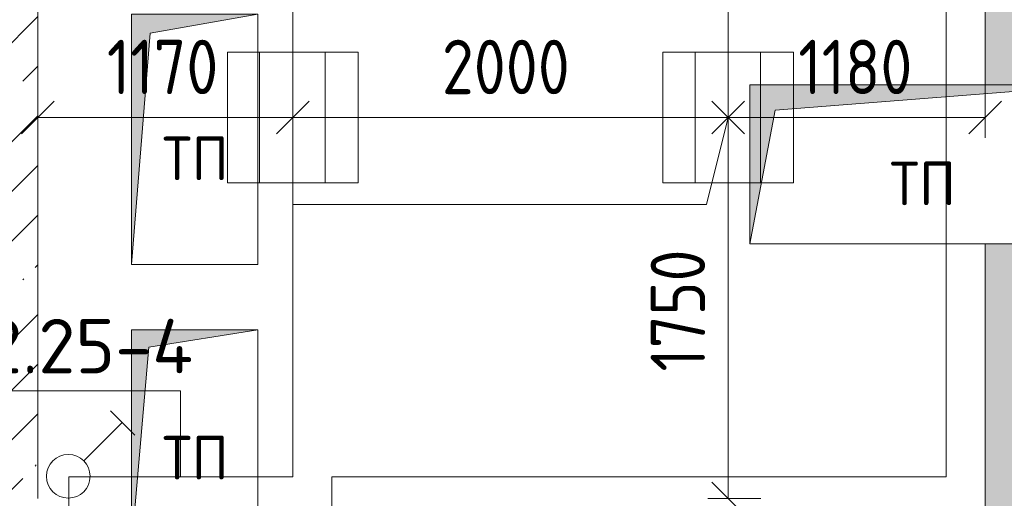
# Model space of a CAD drawing. Header units: millimetres. Extents: x -32229 to 170644, y -13689 to 125138.
# Tile 209 of 256: x 99722 to 104243, y 19126 to 21325. Entities that reach past the tile are written whole.
import ezdxf

# ---------------------------------------------------------------- set-up
doc = ezdxf.new("R2010")
doc.units = ezdxf.units.MM
for name, color, linetype, lineweight in [('A-ANNO-DIMS', 7, 'Continuous', 9), ('A-ANNO-DIMS-200', 7, 'Continuous', 9), ('A-ANNO-NOTE', 7, 'Continuous', 18), ('A-DETL-THIN', 7, 'Continuous', 9), ('A-FLOR', 7, 'Continuous', 18), ('A-WALL', 7, 'Continuous', 18), ('A-WALL-PATT', 7, 'Continuous', 40), ('G-ANNO-TEXT', 7, 'Continuous', 9), ('I-WALL', 7, 'Continuous', 18), ('M-EQPM', 7, 'Continuous', 18)]:
    doc.layers.add(name, color=color, linetype=linetype, lineweight=lineweight)
doc.layers.add('A-DETL', color=7, linetype='Continuous', lineweight=9, true_color=0x00a600)
doc.styles.add('GOST Common', font='GOST_Common.ttf', dxfattribs={"height": 200})
doc.styles.add('GOST Common_6', font='GOST_Common.ttf', dxfattribs={"width": 0.9, "height": 250})
doc.styles.add('ISOCPEUR', font='isocpeur.ttf', dxfattribs={"height": 250})
doc.dimstyles.new('ГОСТ_2_5_мм2_1', dxfattribs={"dimscale": 304.8, "dimtxt": 251.428749, "dimasz": 0.492126, "dimexe": 0.492126, "dimexo": 0.656168, "dimgap": 0.098425, "dimtad": 1, "dimdec": 0, "dimdsep": 46, "dimtxsty": 'GOST Common_6', "dimblk1": 'OBLIQUE', "dimblk2": 'OBLIQUE', "dimsah": 1, "dimcen": 0.09, "dimazin": 2, "dimtfac": 1, "dimtdec": 4, "dimtix": 1, "dimtmove": 0, "dimatfit": 3, "dimfxl": 1, "dimtvp": 1, "dimtolj": 1, "dimtzin": 0, "dimarcsym": 2})

# ---------------------------------------------------------------- blocks, each defined once
blk = doc.blocks.new('АР_Канал вертикальный прямоугольный - ЭОМ-6914709--01 ЭО')
at = {"layer": 'M-EQPM', "lineweight": 13, "true_color": 0xe2e2e2}
blk.add_hatch(color=254, dxfattribs=at).paths.add_polyline_path([(-790, -365), (-674.5, 249.5), (790, 365), (-790, 365)])
at = {"layer": 'M-EQPM', "color": 253, "lineweight": 13, "true_color": 0xaaaaaa}
for p, q in [((790, 365), (-790, 365)), ((-790, 365), (-790, -365)), ((790, 365), (-790, 365)), ((-790, 365), (-790, -365)), ((-790, -365), (-790, 365)), ((-790, 365), (790, 365)), ((-674.5, 249.5), (790, 365)), ((-674.5, 249.5), (790, 365)), ((790, -365), (790, 365)), ((790, 365), (790, -365)), ((-790, -365), (-674.5, 249.5)), ((-790, -365), (-674.5, 249.5)), ((-790, -365), (790, -365)), ((790, -365), (-790, -365))]:
    blk.add_line(p, q, dxfattribs=at)
blk = doc.blocks.new('АР_Канал вертикальный прямоугольный - ЭОМ-6961992--01 ЭО')
at = {"layer": 'M-EQPM', "lineweight": 13, "true_color": 0xe2e2e2}
blk.add_hatch(color=254, dxfattribs=at).paths.add_polyline_path([(-290, -500), (-211, 421), (290, 500), (-290, 500)])
at = {"layer": 'M-EQPM', "color": 253, "lineweight": 13, "true_color": 0xaaaaaa}
for p, q in [((290, 500), (-290, 500)), ((-290, 500), (-290, -500)), ((290, 500), (-290, 500)), ((-290, 500), (-290, -500)), ((-290, -500), (-290, 500)), ((-290, 500), (290, 500)), ((-211, 421), (290, 500)), ((-211, 421), (290, 500)), ((290, -500), (290, 500)), ((290, 500), (290, -500)), ((-290, -500), (-211, 421)), ((-290, -500), (-211, 421)), ((-290, -500), (290, -500)), ((290, -500), (-290, -500))]:
    blk.add_line(p, q, dxfattribs=at)
blk = doc.blocks.new('АР_Канал вертикальный прямоугольный - ЭОМ-6961990--01 ЭО')
at = {"layer": 'M-EQPM', "lineweight": 13, "true_color": 0xe2e2e2}
blk.add_hatch(color=254, dxfattribs=at).paths.add_polyline_path([(-290, -575), (-203.5, 488.5), (290, 575), (-290, 575), (-290, 429.3)])
at = {"layer": 'M-EQPM', "color": 253, "lineweight": 13, "true_color": 0xaaaaaa}
for p, q in [((290, 575), (-290, 575)), ((-290, 575), (-290, -575)), ((290, 575), (-290, 575)), ((-290, 575), (-290, -575)), ((-290, -575), (-290, 575)), ((-290, 575), (290, 575)), ((-203.5, 488.5), (290, 575)), ((-203.5, 488.5), (290, 575)), ((290, -575), (290, 575)), ((290, 575), (290, -575)), ((-290, -575), (-203.5, 488.5)), ((-290, -575), (-203.5, 488.5)), ((-290, -575), (290, -575)), ((290, -575), (-290, -575))]:
    blk.add_line(p, q, dxfattribs=at)
blk = doc.blocks.new('Наметкина 10_РД_АР_П_rvt-1--01 ЭО')
at = {"layer": 'A-WALL-PATT', "lineweight": 5, "true_color": 0xaaaaaa}
h = blk.add_hatch(dxfattribs=at)
h.set_pattern_fill('FP_6', color=253, style=0, pattern_type=2)
h.set_pattern_definition([(135, (300.56, 377.28), (-565.6854, 6e-14), [10, -790]), (135, (349.8, 474.73), (-565.6854, 6e-14), [10, -790]), (135, (423.93, 473.06), (-565.6854, 6e-14), [10, -790]), (135, (229.92, 447.9), (-565.6854, 6e-14), [10, -790]), (135, (155.08, 447.9), (-565.6854, 6e-14), [10, -790]), (135, (114.9, 369.03), (-565.6854, 6e-14), [10, -790]), (135, (132.43, 285.8), (-565.6854, 6e-14), [10, -790]), (135, (214.66, 322), (-565.6854, 6e-14), [10, -790]), (135, (198.16, 261.88), (-565.6854, 6e-14), [10, -790]), (135, (45.2, 272.9), (-565.6854, 6e-14), [10, -790]), (135, (42.32, 336.16), (-565.6854, 6e-14), [10, -790]), (135, (92.26, 192.24), (-565.6854, 6e-14), [10, -790]), (135, (7.07, 149.2), (-565.6854, 6e-14), [10, -790]), (135, (80.6, 95.1), (-565.6854, 6e-14), [10, -790]), (135, (79.53, 36.94), (-565.6854, 6e-14), [10, -790]), (135, (153.87, 74.56), (-565.6854, 6e-14), [10, -790]), (135, (228.35, 124.8), (-565.6854, 6e-14), [10, -790]), (135, (279.75, 180.4), (-565.6854, 6e-14), [10, -790]), (135, (282.9, 31.63), (-565.6854, 6e-14), [10, -790]), (135, (377.38, 53.45), (-565.6854, 6e-14), [10, -790]), (135, (352.28, 102.7), (-565.6854, 6e-14), [10, -790]), (135, (354.05, 0), (-565.6854, 6e-14), [10, -790]), (135, (553.23, 16.45), (-565.6854, 6e-14), [10, -790]), (135, (542.38, 63.45), (-565.6854, 6e-14), [10, -790]), (135, (536.58, 239.3), (-565.6854, 6e-14), [10, -790]), (135, (475.85, 203.9), (-565.6854, 6e-14), [10, -790]), (135, (475.85, 316.54), (-565.6854, 6e-14), [10, -790]), (135, (520.8, 408.7), (-565.6854, 6e-14), [10, -790]), (135, (551.1, 470.8), (-565.6854, 6e-14), [10, -790]), (135, (235.25, 537.93), (-565.6854, 6e-14), [10, -790]), (135, (407.25, 547.65), (-565.6854, 6e-14), [10, -790]), (135, (94.5, 558.6), (-565.6854, 6e-14), [10, -790]), (135, (46.4, 532.3), (-565.6854, 6e-14), [10, -790]), (135, (85.56, 465.04), (-565.6854, 6e-14), [10, -790]), (135, (355.53, 181.14), (-565.6854, 6e-14), [10, -790]), (135, (362.23, 243.6), (-565.6854, 6e-14), [10, -790]), (135, (413.45, 344.1), (-565.6854, 6e-14), [10, -790]), (135, (286.3, 273.25), (-565.6854, 6e-14), [10, -790]), (135, (423.02, 263.72), (-565.6854, 6e-14), [10, -790]), (135, (162.94, 190.2), (-565.6854, 6e-14), [10, -790]), (135, (470.25, 120.93), (-565.6854, 6e-14), [10, -790]), (135, (484.48, 9.78), (-565.6854, 6e-14), [10, -790]), (45, (0, 212.13), (-565.6854, 0), []), (45, (212.13, 0), (-565.6854, 0), []), (45, (353.55, 0), (-565.6854, 0), []), (45, (0, 353.55), (-565.6854, 0), [])])
h.paths.add_polyline_path([(104355.3, 18875), (104355.3, 20295), (104155.3, 20295), (104155.3, 18875)])
h.paths.add_polyline_path([(104310.8, 21025), (104355.3, 21025), (104355.3, 22160), (104155.3, 22160), (104155.3, 21025)])
h.paths.add_polyline_path([(104275.4, 25270.2), (104355.3, 25270.2), (104355.3, 25720), (104275.4, 25720)])
h.paths.add_polyline_path([(104155.3, 22890), (104355.3, 22890), (104355.3, 24770.2), (104275.4, 24770.2), (104275.4, 25270.2), (104155.3, 25270.2), (104155.3, 22936.9)])
h.paths.add_polyline_path([(104155.3, 26320), (104355.3, 26320), (104355.3, 27850), (104155.3, 27850), (104155.3, 27273.8)])
h.paths.add_polyline_path([(104264.3, 27345), (104236.7, 27345), (104236.7, 27370), (104161.4, 27370), (104161.4, 27470), (104261.4, 27470), (104261.4, 27445), (104291.8, 27445), (104291.8, 27345)])
h = blk.add_hatch(dxfattribs=at)
h.set_pattern_fill('FP_1', color=253, style=0, pattern_type=2)
h.set_pattern_definition([(45, (0, 0), (-228.0985, 228.0985), []), (45, (228.1, 0), (-228.0985, 228.0985), [403.225, -80.645, 6.706, -73.939])])
h.paths.add_polyline_path([(99805.3, 3000), (99805.3, 9550), (99555.3, 9550), (99555.3, 3000)])
h.paths.add_polyline_path([(99555.3, 11000), (99805.3, 11000), (99805.3, 17115), (99555.3, 17115), (99555.3, 11200)])
h.paths.add_polyline_path([(99805.3, 18565), (99805.3, 22250), (99555.3, 22250), (99555.3, 18565)])
at = {"layer": 'A-FLOR', "color": 253, "lineweight": 13, "true_color": 0xaaaaaa}
blk.add_line((99805.3, 20045.6), (99805.3, 19125), dxfattribs=at)
at = {"layer": 'A-WALL', "color": 253, "lineweight": 13, "true_color": 0xaaaaaa}
blk.add_line((99805.3, 19125), (99805.3, 22250), dxfattribs=at)
at = {"layer": 'I-WALL', "color": 253, "lineweight": 13, "true_color": 0xaaaaaa}
for p, q in [((104155.3, 22160), (104155.3, 21025)), ((104155.3, 20295), (104155.3, 18875))]:
    blk.add_line(p, q, dxfattribs=at)
at = {"layer": 'M-EQPM', "color": 253, "lineweight": 13, "true_color": 0xaaaaaa}
for name, p in [('АР_Канал вертикальный прямоугольный - ЭОМ-6961990--01 ЭО', (100525.3, 20775)), ('АР_Канал вертикальный прямоугольный - ЭОМ-6914709--01 ЭО', (103865.3, 20660)), ('АР_Канал вертикальный прямоугольный - ЭОМ-6961992--01 ЭО', (100525.3, 19400))]:
    blk.add_blockref(name, p, dxfattribs=at)
at = {"layer": 'A-ANNO-NOTE', "color": 253, "lineweight": 5, "true_color": 0xaaaaaa, "char_height": 200, "width": 330, "attachment_point": 5, "line_spacing_factor": 1.022766, "style": 'GOST Common'}
for insert in [(100529.1, 20687.7), (103869.1, 20572.7), (100529.1, 19312.7)]:
    blk.add_mtext('\\pt2540,5080,7620,10160,12700,15240,17780,20320,22860,25400,27940,30480,33020,35560,38100,40640,43180,45720,48260,50800,53340,55880,58420,60960,63500,66040,68580,71120,73660,76200,78740,81280;ТП', dxfattribs=dict(at, insert=insert))
blk = doc.blocks.new('DIMBLOCK480--01 ЭО')
at = {"layer": 'A-ANNO-DIMS-200'}
for p, q in [((102975.8, 23875.5), (102900.8, 23950.5)), ((102881.8, 23875.5), (103125.8, 23875.5)), ((102975.8, 23875.5), (102881.8, 23875.5)), ((102975.8, 23875.5), (102975.8, 20875.5)), ((102975.8, 23875.5), (103050.8, 23800.5)), ((102975.8, 20875.5), (102900.8, 20950.5)), ((102881.8, 20875.5), (103125.8, 20875.5)), ((102975.8, 20875.5), (102881.8, 20875.5)), ((102975.8, 20875.5), (103050.8, 20800.5))]:
    blk.add_line(p, q, dxfattribs=at)
at = {"layer": 'A-ANNO-DIMS-200', "color": 0, "insert": (102619.1, 22060.1), "char_height": 250, "width": 756.843, "attachment_point": 1, "rotation": 90, "line_spacing_factor": 1.022761, "style": 'GOST Common_6'}
blk.add_mtext('3000', dxfattribs=at)
blk = doc.blocks.new('_Oblique')
at = {"color": 0, "linetype": 'ByBlock', "lineweight": -2}
blk.add_line((-0.5, -0.5), (0.5, 0.5), dxfattribs=at)
blk = doc.blocks.new('DIMBLOCK481--01 ЭО')
at = {"layer": 'A-ANNO-DIMS-200'}
for p, q in [((102975.8, 20875.5), (102900.8, 20950.5)), ((102881.8, 20875.5), (103125.8, 20875.5)), ((102975.8, 20875.5), (102881.8, 20875.5)), ((102975.8, 20875.5), (102975.8, 19125)), ((102975.8, 20875.5), (103050.8, 20800.5)), ((102975.8, 19125), (102900.8, 19200)), ((102881.8, 19125), (103125.8, 19125)), ((102975.8, 19125), (102881.8, 19125)), ((102975.8, 19125), (103050.8, 19050))]:
    blk.add_line(p, q, dxfattribs=at)
at = {"layer": 'A-ANNO-DIMS-200', "color": 0, "insert": (102619.1, 19708.3), "char_height": 250, "width": 700.591, "attachment_point": 1, "rotation": 90, "line_spacing_factor": 1.022761, "style": 'GOST Common_6'}
blk.add_mtext('1750', dxfattribs=at)
blk = doc.blocks.new('DIMBLOCK482--01 ЭО')
at = {"layer": 'A-ANNO-DIMS-200'}
for p, q in [((99805.3, 20782.1), (99805.3, 21026)), ((100975.8, 20782.1), (100975.8, 21026)), ((99805.3, 20876), (99880.3, 20951)), ((100975.8, 20876), (101050.8, 20951)), ((99805.3, 20876), (99730.3, 20801)), ((99805.3, 20876), (100975.8, 20876)), ((99805.3, 20876), (99805.3, 20782.1)), ((100975.8, 20876), (100900.8, 20801)), ((100975.8, 20876), (100975.8, 20782.1))]:
    blk.add_line(p, q, dxfattribs=at)
at = {"layer": 'A-ANNO-DIMS-200', "color": 0, "insert": (100122.1, 21232.7), "char_height": 250, "width": 644.339, "attachment_point": 1, "line_spacing_factor": 1.022761, "style": 'GOST Common_6'}
blk.add_mtext('1170', dxfattribs=at)
blk = doc.blocks.new('DIMBLOCK483--01 ЭО')
at = {"layer": 'A-ANNO-DIMS-200'}
for p, q in [((100975.8, 20782.1), (100975.8, 21026)), ((102975.8, 20782.1), (102975.8, 21026)), ((100975.8, 20876), (101050.8, 20951)), ((102975.8, 20876), (103050.8, 20951)), ((100975.8, 20876), (100900.8, 20801)), ((100975.8, 20876), (102975.8, 20876)), ((100975.8, 20876), (100975.8, 20782.1)), ((102975.8, 20876), (102900.8, 20801)), ((102975.8, 20876), (102975.8, 20782.1))]:
    blk.add_line(p, q, dxfattribs=at)
at = {"layer": 'A-ANNO-DIMS-200', "color": 0, "insert": (101660.4, 21232.7), "char_height": 250, "width": 756.843, "attachment_point": 1, "line_spacing_factor": 1.022761, "style": 'GOST Common_6'}
blk.add_mtext('2000', dxfattribs=at)
blk = doc.blocks.new('DIMBLOCK484--01 ЭО')
at = {"layer": 'A-ANNO-DIMS-200'}
for p, q in [((102975.8, 20782.1), (102975.8, 21026)), ((104155.3, 20782.1), (104155.3, 21026)), ((102975.8, 20876), (103050.8, 20951)), ((104155.3, 20876), (104230.3, 20951)), ((102975.8, 20876), (102900.8, 20801)), ((102975.8, 20876), (104155.3, 20876)), ((102975.8, 20876), (102975.8, 20782.1)), ((104155.3, 20876), (104080.3, 20801)), ((104155.3, 20876), (104155.3, 20782.1))]:
    blk.add_line(p, q, dxfattribs=at)
at = {"layer": 'A-ANNO-DIMS-200', "color": 0, "insert": (103297.1, 21232.7), "char_height": 250, "width": 644.339, "attachment_point": 1, "line_spacing_factor": 1.022761, "style": 'GOST Common_6'}
blk.add_mtext('1180', dxfattribs=at)

msp = doc.modelspace()

# ---------------------------------------------------------------- linework, layer by layer
at = {"layer": 'A-ANNO-NOTE', "color": 5, "lineweight": 9, "true_color": 0x0000ff}
for p, q in [((100675.8, 21175.5), (101275.8, 21175.5)), ((100675.8, 20575.5), (100675.8, 21175.5)), ((100823, 20575.5), (100823, 21175.5)), ((101124.3, 20575.5), (101124.3, 21175.5)), ((101275.8, 21175.5), (101275.8, 20575.5)), ((102675.8, 21175.5), (103275.8, 21175.5)), ((102675.8, 20575.5), (102675.8, 21175.5)), ((102823, 20575.5), (102823, 21175.5)), ((103124.3, 20575.5), (103124.3, 21175.5)), ((103275.8, 21175.5), (103275.8, 20575.5)), ((101275.8, 20575.5), (100675.8, 20575.5)), ((103275.8, 20575.5), (102675.8, 20575.5)), ((100139.1, 19528.4), (100250.9, 19416.6)), ((100016, 19297.9), (100192.8, 19474.7))]:
    msp.add_line(p, q, dxfattribs=at)
msp.add_circle((99945.3, 19227.2), 100, dxfattribs=at)
at = {"layer": 'A-DETL', "color": 5, "true_color": 0x0000ff}
for p, q in [((103975.8, 25529.4), (103975.8, 19225)), ((100975.8, 23875.5), (100975.8, 19225.5)), ((102875.8, 20475.5), (102975.8, 20876)), ((100975.8, 20475.5), (102875.8, 20475.5)), ((100975.8, 19225.5), (99946.9, 19225.5)), ((99946.9, 19225.5), (99946.9, 18975.5)), ((101155.3, 19225), (101155.3, 12220)), ((101155.3, 19225), (103975.8, 19225))]:
    msp.add_line(p, q, dxfattribs=at)
at = {"layer": 'A-DETL-THIN'}
for p, q in [((99280.2, 19619.4), (100460.2, 19619.4)), ((100460.2, 19619.4), (100460.2, 19225.5))]:
    msp.add_line(p, q, dxfattribs=at)

# ---------------------------------------------------------------- block references
at = {"lineweight": 5}
msp.add_blockref('Наметкина 10_РД_АР_П_rvt-1--01 ЭО', (0, 0), dxfattribs=at)

# ---------------------------------------------------------------- texts
at = {"layer": 'G-ANNO-TEXT', "insert": (99267.7, 19950.3), "char_height": 250, "width": 1270.58, "attachment_point": 1, "line_spacing_factor": 1.139951, "style": 'ISOCPEUR'}
msp.add_mtext('\\pt600,1200,1800,2400,3000,3600,4200,4800,5400,6000,6600,7200,7800,8400,9000,9600,10200,10800,11400,12000,12600,13200,13800,14400,15000,15600,16200,16800,17400,18000,18600,19200;П.2.25-4', dxfattribs=at)

# ---------------------------------------------------------------- dimensions: what is measured, and where the dimension line sits
at = {"layer": 'A-ANNO-DIMS'}
for base, p1, p2, override, picture, middle in [((102975.8, 20875.5), (103081.8, 23875.5), (103081.8, 20875.5), {"dimpost": '<>', "dimfxl": 3000}, 'DIMBLOCK480--01 ЭО', (102820.8, 22375.5)), ((102975.7734, 19125.0074), (103081.8394, 20875.4976), (103081.8394, 19125.0074), {"dimpost": '<>', "dimfxl": 1750.490136}, 'DIMBLOCK481--01 ЭО', (102820.7734, 20000.2525))]:
    dim = msp.add_linear_dim(base=base, p1=p1, p2=p2, angle=90, dimstyle='ГОСТ_2_5_мм2_1', override=override, dxfattribs=at)
    dim.commit()
    dim.dimension.update_dxf_attribs({"geometry": picture, "text_midpoint": middle})
for base, p1, p2, override, picture, middle in [((100975.7673, 20875.9963), (99805.2942, 20982.0623), (100975.7673, 20982.0623), {"dimpost": '<>', "dimfxl": 1170.473116}, 'DIMBLOCK482--01 ЭО', (100390.5307, 21030.9963)), ((102975.8, 20876), (100975.8, 20982.1), (102975.8, 20982.1), {"dimpost": '<>', "dimfxl": 2000}, 'DIMBLOCK483--01 ЭО', (101975.8, 21031)), ((104155.2942, 20875.9963), (102975.7673, 20982.0623), (104155.2942, 20982.0623), {"dimpost": '<>', "dimfxl": 1179.526884}, 'DIMBLOCK484--01 ЭО', (103565.5307, 21030.9963))]:
    dim = msp.add_linear_dim(base=base, p1=p1, p2=p2, dimstyle='ГОСТ_2_5_мм2_1', override=override, dxfattribs=at)
    dim.commit()
    dim.dimension.update_dxf_attribs({"geometry": picture, "text_midpoint": middle})

doc.saveas('drawing.dxf')
